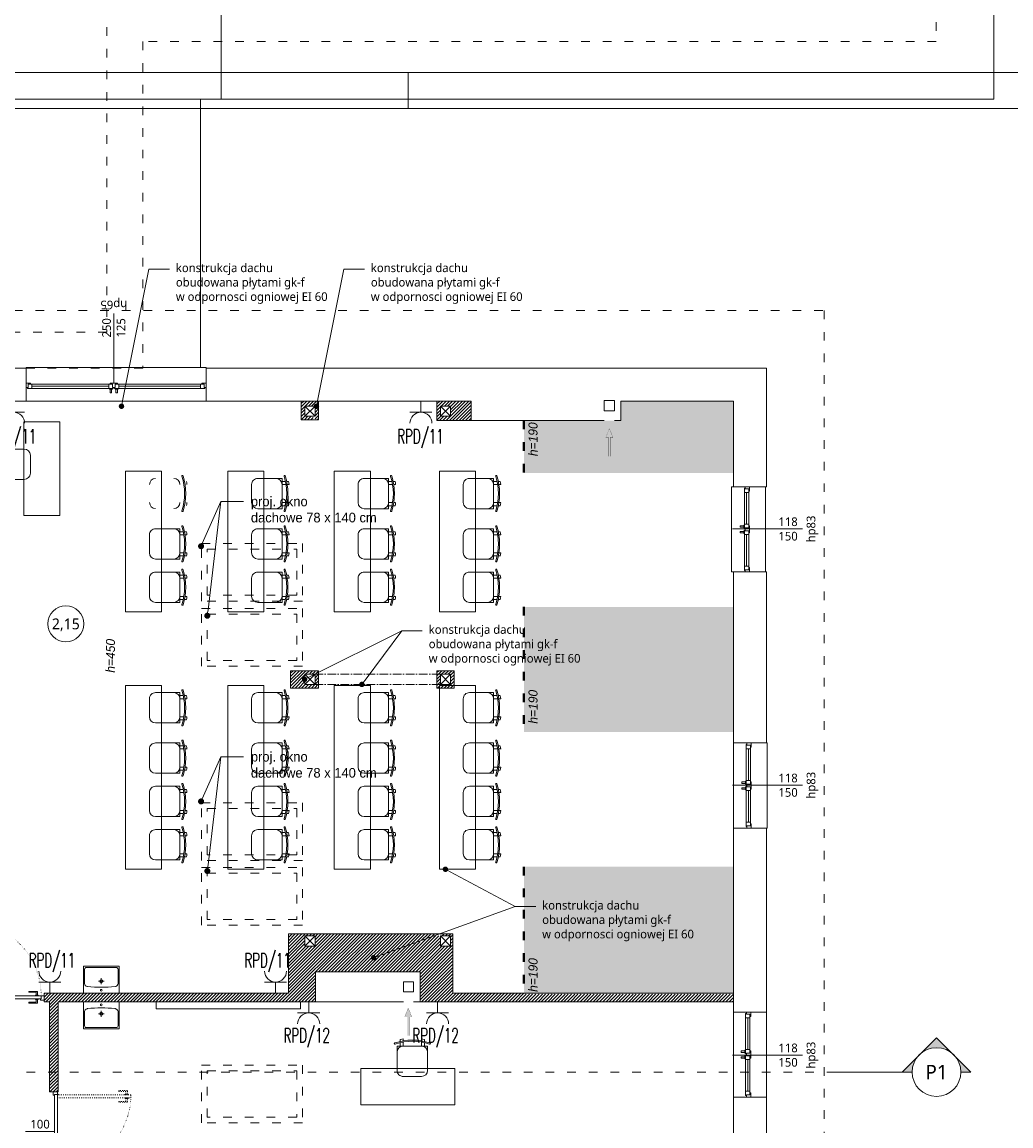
# Model space of a CAD drawing. Header units: millimetres. Extents: x 85284 to 143915, y -66821 to -28273.
# Tile 22 of 28: x 127936 to 129308, y -63737 to -62205. Entities that reach past the tile are written whole.
import ezdxf
from ezdxf import colors
from ezdxf.entities.mleader import LeaderData, LeaderLine
from ezdxf.enums import TextEntityAlignment as Align
from ezdxf.math import Vec2, Vec3

# ---------------------------------------------------------------- set-up
doc = ezdxf.new("R2010")
doc.units = ezdxf.units.MM
for name, pattern in [('ACAD_ISO03W100', [30, 12, -18]), ('ACAD_ISO07W100', [3, 0, -3]), ('ACAD_ISO10W100', [18, 12, -3, 0, -3])]:
    doc.linetypes.add(name, pattern=pattern)
doc.layers.get('0').update_dxf_attribs({"color": 251, "lineweight": 9})
for name, color, linetype, lineweight in [('A-sanitariaty.ART', 251, 'Continuous', 9), ('IE_Gniazda', 3, 'Continuous', 15), ('IE_Numery obw ośw hala', 6, 'Continuous', 13), ('IE_Ramka', 7, 'Continuous', 15), ('IE_Tabelka', 7, 'Continuous', 15), ('instalacje_arch', 251, 'Continuous', 9), ('OPIS', 251, 'Continuous', 9), ('opis..KF', 251, 'Continuous', 9), ('pomocnicza', 251, 'Continuous', 9), ('siatka konstr..KF', 251, 'ACAD_ISO10W100', 9), ('stolarka_arch', 251, 'Continuous', 9), ('TEXT', 251, 'Continuous', 9), ('wentylacja..KF', 251, 'Continuous', 9), ('WidCienI', 251, 'Continuous', 9), ('wypełnienie 2', 251, 'Continuous', 9), ('ściana pro..KF', 251, 'Continuous', 9), ('ściany ist..KF', 251, 'Continuous', 9)]:
    doc.layers.add(name, color=color, linetype=linetype, lineweight=lineweight)
doc.styles.add('ARCH', font='segoeuil.ttf')
doc.styles.add('SIMPLEX', font='simplex', dxfattribs={"width": 0.85})
pattern_1 = [(45, (-308.0725, -28536.048), (-2.24506403, 2.24506403), [])]

# ---------------------------------------------------------------- blocks, each defined once
blk = doc.blocks.new('*U176')
at = {"layer": 'stolarka_arch', "lineweight": 0}
blk.add_lwpolyline([(0, 0), (118, 0), (118, -46.8), (0, -46.8)], close=True, dxfattribs=at)
at = {"layer": 'stolarka_arch'}
for points in [[(0, -22), (6, -22), (6, -23), (3, -23), (3, -28), (0, -28)], [(3, -23), (8, -23), (8, -29), (2, -29), (2, -28), (3, -28)], [(8, -26), (52, -26), (52, -23), (8, -23)], [(8, -26), (52, -26), (52, -29), (8, -29)], [(57, -23), (52, -23), (52, -29), (58, -29), (58, -28), (57, -28)], [(57, -30), (53, -30), (53, -29), (57, -29)], [(54, -22), (64, -22), (64, -23), (61, -23), (61, -28), (57, -28), (57, -23), (54, -23)], [(56, -35), (54, -35), (54, -30), (56, -30)], [(61, -23), (66, -23), (66, -29), (60, -29), (60, -28), (61, -28)], [(65, -30), (61, -30), (61, -29), (65, -29)], [(64, -35), (62, -35), (62, -30), (64, -30)], [(110, -26), (66, -26), (66, -23), (110, -23)], [(110, -26), (66, -26), (66, -29), (110, -29)], [(115, -23), (110, -23), (110, -29), (116, -29), (116, -28), (115, -28)], [(118, -22), (112, -22), (112, -23), (115, -23), (115, -28), (118, -28)]]:
    blk.add_lwpolyline(points, close=True, dxfattribs=at)
blk = doc.blocks.new('*U1074')
at = {"layer": 'stolarka_arch', "lineweight": 0}
blk.add_lwpolyline([(0, 0), (250, 0), (250, -46.8), (0, -46.8)], close=True, dxfattribs=at)
at = {"layer": 'stolarka_arch'}
for points in [[(0, -22), (6, -22), (6, -23), (3, -23), (3, -28), (0, -28)], [(3, -23), (8, -23), (8, -29), (2, -29), (2, -28), (3, -28)], [(8, -26), (121.3, -26), (121.3, -23), (8, -23)], [(8, -26), (121.3, -26), (121.3, -29), (8, -29)], [(126.3, -23), (121.3, -23), (121.3, -29), (127.3, -29), (127.3, -28), (126.3, -28)], [(126.3, -30), (122.3, -30), (122.3, -29), (126.3, -29)], [(123.3, -22), (133.3, -22), (133.3, -23), (130.3, -23), (130.3, -28), (126.3, -28), (126.3, -23), (123.3, -23)], [(125.3, -35), (123.3, -35), (123.3, -30), (125.3, -30)], [(130.3, -23), (135.3, -23), (135.3, -29), (129.3, -29), (129.3, -28), (130.3, -28)], [(134.3, -30), (130.3, -30), (130.3, -29), (134.3, -29)], [(133.3, -35), (131.3, -35), (131.3, -30), (133.3, -30)], [(242, -26), (135.3, -26), (135.3, -23), (242, -23)], [(242, -26), (135.3, -26), (135.3, -29), (242, -29)], [(247, -23), (242, -23), (242, -29), (248, -29), (248, -28), (247, -28)], [(250, -22), (244, -22), (244, -23), (247, -23), (247, -28), (250, -28)]]:
    blk.add_lwpolyline(points, close=True, dxfattribs=at)
blk = doc.blocks.new('*U179')
at = {"layer": 'stolarka_arch', "lineweight": 0}
blk.add_lwpolyline([(0, 0), (118, 0), (118, -46), (0, -46)], close=True, dxfattribs=at)
at = {"layer": 'stolarka_arch'}
for points in [[(0, -22), (6, -22), (6, -23), (3, -23), (3, -28), (0, -28)], [(3, -23), (8, -23), (8, -29), (2, -29), (2, -28), (3, -28)], [(8, -26), (52, -26), (52, -23), (8, -23)], [(8, -26), (52, -26), (52, -29), (8, -29)], [(57, -23), (52, -23), (52, -29), (58, -29), (58, -28), (57, -28)], [(57, -30), (53, -30), (53, -29), (57, -29)], [(54, -22), (64, -22), (64, -23), (61, -23), (61, -28), (57, -28), (57, -23), (54, -23)], [(56, -35), (54, -35), (54, -30), (56, -30)], [(61, -23), (66, -23), (66, -29), (60, -29), (60, -28), (61, -28)], [(65, -30), (61, -30), (61, -29), (65, -29)], [(64, -35), (62, -35), (62, -30), (64, -30)], [(110, -26), (66, -26), (66, -23), (110, -23)], [(110, -26), (66, -26), (66, -29), (110, -29)], [(115, -23), (110, -23), (110, -29), (116, -29), (116, -28), (115, -28)], [(118, -22), (112, -22), (112, -23), (115, -23), (115, -28), (118, -28)]]:
    blk.add_lwpolyline(points, close=True, dxfattribs=at)
blk = doc.blocks.new('*U175')
at = {"layer": 'stolarka_arch', "lineweight": 0}
blk.add_lwpolyline([(0, 0), (118, 0), (118, -46.8), (0, -46.8)], close=True, dxfattribs=at)
at = {"layer": 'stolarka_arch'}
for points in [[(0, -22), (6, -22), (6, -23), (3, -23), (3, -28), (0, -28)], [(3, -23), (8, -23), (8, -29), (2, -29), (2, -28), (3, -28)], [(8, -26), (52, -26), (52, -23), (8, -23)], [(8, -26), (52, -26), (52, -29), (8, -29)], [(57, -23), (52, -23), (52, -29), (58, -29), (58, -28), (57, -28)], [(57, -30), (53, -30), (53, -29), (57, -29)], [(54, -22), (64, -22), (64, -23), (61, -23), (61, -28), (57, -28), (57, -23), (54, -23)], [(56, -35), (54, -35), (54, -30), (56, -30)], [(61, -23), (66, -23), (66, -29), (60, -29), (60, -28), (61, -28)], [(65, -30), (61, -30), (61, -29), (65, -29)], [(64, -35), (62, -35), (62, -30), (64, -30)], [(110, -26), (66, -26), (66, -23), (110, -23)], [(110, -26), (66, -26), (66, -29), (110, -29)], [(115, -23), (110, -23), (110, -29), (116, -29), (116, -28), (115, -28)], [(118, -22), (112, -22), (112, -23), (115, -23), (115, -28), (118, -28)]]:
    blk.add_lwpolyline(points, close=True, dxfattribs=at)
blk = doc.blocks.new('*U171')
at = {"layer": 'opis..KF'}
blk.add_line((20, 0), (-77, 0), dxfattribs=at)
at = {"layer": 'opis..KF', "style": 'ARCH', "flags": 12}
for tag, p in [('150', (0, 10)), ('120', (0, -10))]:
    blk.add_attdef(tag, text='', height=12, dxfattribs=at).set_placement(p, align=Align.MIDDLE_CENTER)
blk.add_attdef('hp', text='', height=12, rotation=90, dxfattribs=at).set_placement((31.7, 0), align=Align.MIDDLE_CENTER)
blk = doc.blocks.new('*U172')
at = {"layer": 'opis..KF'}
blk.add_line((20, 0), (-77, 0), dxfattribs=at)
at = {"layer": 'opis..KF', "style": 'ARCH', "flags": 12}
for tag, p in [('150', (0, 10)), ('120', (0, -10))]:
    blk.add_attdef(tag, text='', height=12, dxfattribs=at).set_placement(p, align=Align.MIDDLE_CENTER)
blk.add_attdef('hp', text='', height=12, rotation=90, dxfattribs=at).set_placement((31.7, 0), align=Align.MIDDLE_CENTER)
blk = doc.blocks.new('*U73')
at = {"layer": 'instalacje_arch', "lineweight": 20, "true_color": 0xf4ee51}
h = blk.add_hatch(color=41, dxfattribs=at)
h.dxf.hatch_style = 1
h.paths.add_polyline_path([(0, 33.8), (0, 47.7), (-23.9, 23.9, -0.198912)])
h.paths.add_polyline_path([(-47.7, 0), (-23.9, -23.9, -0.198912), (-33.8, 0, -0.198912), (-23.9, 23.9)])
h.paths.add_polyline_path([(-23.9, -23.9), (0, -47.7), (0, -33.8, -0.198912)])
at = {"layer": 'instalacje_arch', "color": 41, "linetype": 'ACAD_ISO03W100', "lineweight": 9, "true_color": 0xf4ee51}
blk.add_line((0, -2912.1), (0, -145), dxfattribs=at)
at = {"layer": 'instalacje_arch', "color": 41, "lineweight": 20, "true_color": 0xf4ee51}
for points in [[(0, -33.8), (0, -47.7), (-47.7, 0), (0, 47.7), (0, 33.8)], [(0, -45), (0, -145)]]:
    blk.add_lwpolyline(points, dxfattribs=at)
blk.add_circle((0, 0), 33.8, dxfattribs=at)
at = {"layer": 'instalacje_arch', "color": 41, "true_color": 0xf4ee51, "style": 'ARCH'}
for tag, p in [('P1', (0, 0)), ('P2', (0, -3057.1))]:
    blk.add_attdef(tag, text='', height=20, rotation=90, dxfattribs=at).set_placement(p, align=Align.MIDDLE_CENTER)
blk = doc.blocks.new('krzesło')
for p, q in [((2.6, 33.5), (0, 33.5)), ((9.1, 33.5), (4.3, 33.5)), ((5.7, 41.6), (5.7, 41.6)), ((9.1, 37.7), (42.8, 37.7)), ((9.1, -4.4), (9.1, 37.7)), ((1.8, 29.3), (-0.8, 29.3)), ((9.1, 29.3), (3.5, 29.3)), ((51.2, 29.3), (51.2, 4)), ((1.8, 4), (-0.8, 4)), ((9.1, 4), (3.5, 4)), ((2.6, -0.2), (0, -0.2)), ((9.1, -0.2), (4.3, -0.2)), ((5.7, -8.3), (5.7, -8.3)), ((42.8, -4.4), (9.1, -4.4))]:
    blk.add_line(p, q)
for centre, radius, start, end in [((79.1, 16.7), 80.9, 167.9968, 171.0267), ((79.1, 16.7), 78.3, 161.8381, 198.1619), ((79.1, 16.7), 76.7, 161.8381, 198.1619), ((5.5, 40.8), 0.841, 71.2164, 161.8381), ((5.5, 40.8), 0.841, 341.8381, 71.2164), ((17.5, 29.3), 8.41, 90, 180), ((42.8, 29.3), 8.41, 0, 90), ((79.1, 16.7), 80.9, 188.9733, 192.0032), ((17.5, 4), 8.41, 180, 270), ((42.8, 4), 8.41, 270, 0), ((5.5, -7.5), 0.841, 198.1619, 288.7836), ((5.5, -7.5), 0.841, 288.7836, 18.1619)]:
    blk.add_arc(centre, radius, start, end)
blk = doc.blocks.new('*U666')
at = {"layer": 'A-sanitariaty.ART'}
for p, q in [((4.1, 16.6), (-4.1, 16.6)), ((0, 12.4), (0, 20.8))]:
    blk.add_line(p, q, dxfattribs=at)
blk.add_lwpolyline([(24.1, 0), (-24.1, 0, -0.414214), (-24.9, 0.8), (-24.9, 36.5, -0.414214), (-24.1, 37.4), (24.1, 37.4, -0.414214), (24.9, 36.5), (24.9, 0.8, -0.414214)], format="xyb", close=True, dxfattribs=at)
blk.add_lwpolyline([(-19.1, 9.4), (-19.6, 9.5, -0.376652), (-23.2, 13.6), (-23.2, 33.2, -0.414214), (-20.8, 35.7), (20.8, 35.7, -0.414214), (23.2, 33.2), (23.2, 13.6, -0.376652), (19.6, 9.5), (19.1, 9.4)], format="xyb", dxfattribs=at)
for centre, radius in [((0, 16.6), 2.08), ((0, 4.1), 1.25)]:
    blk.add_circle(centre, radius, dxfattribs=at)
blk.add_arc((0, 171.8), 163.5, 263.283, 276.717, dxfattribs=at)
blk = doc.blocks.new('*U197')
at = {"layer": 'stolarka_arch', "linetype": 'ACAD_ISO03W100', "lineweight": 0, "ltscale": 0.1}
for points in [[(3.5, 97), (-1.5, 97), (-1.5, 85), (-0.5, 85), (-0.5, 95), (3.5, 95)], [(3.5, 98), (3.5, 94), (4.5, 94), (4.5, 98)], [(4.5, 102), (4.5, 0), (8.5, 0), (8.5, 102)], [(9.5, 98), (9.5, 94), (8.5, 94), (8.5, 98)], [(9.5, 97), (14.5, 97), (14.5, 85), (13.5, 85), (13.5, 95), (9.5, 95)]]:
    blk.add_lwpolyline(points, close=True, dxfattribs=at)
at = {"layer": 'stolarka_arch'}
for points in [[(5, -4), (5, -6), (0, -6), (0, 0), (4, 0), (4, -4), (5, -4)], [(106, 0), (4, 0), (4, -4), (106, -4)], [(101, 1), (101, 6), (89, 6), (89, 5), (99, 5), (99, 1)], [(102, 1), (98, 1), (98, 0), (102, 0)], [(105, -4), (105, -6), (110, -6), (110, 0), (106, 0), (106, -4), (105, -4)], [(101, -5), (101, -10), (89, -10), (89, -9), (99, -9), (99, -5)], [(102, -5), (98, -5), (98, -4), (102, -4)]]:
    blk.add_lwpolyline(points, close=True, dxfattribs=at)
blk.add_circle((4, 0.5), 0.5, dxfattribs=at)
at = {"layer": 'stolarka_arch', "linetype": 'ACAD_ISO07W100', "lineweight": 0, "ltscale": 0.5}
blk.add_arc((4, 0), 102, 0, 89.6506, dxfattribs=at)
blk = doc.blocks.new('opis drzwi')
at = {"layer": 'opis..KF'}
blk.add_line((-20, 0), (20, 0), dxfattribs=at)
at = {"layer": 'opis..KF', "style": 'ARCH', "flags": 12}
for tag, p in [('90', (0, 10)), ('200', (0, -10))]:
    blk.add_attdef(tag, text='', height=12, dxfattribs=at).set_placement(p, align=Align.MIDDLE_CENTER)
blk = doc.blocks.new('*U1072')
at = {"layer": 'wentylacja..KF', "lineweight": 5}
h = blk.add_hatch(color=256, dxfattribs=at)
h.dxf.hatch_style = 1
h.paths.add_polyline_path([(12.5, 5), (12.5, 1.2), (38.5, 1.2), (38.5, -1.3), (12.5, -1.3), (12.5, -5), (0, 0)])
at = {"layer": 'wentylacja..KF', "color": 240, "const_width": 0.239}
blk.add_lwpolyline([(12.5, 5), (12.5, 1.2), (38.5, 1.2), (38.5, -1.3), (12.5, -1.3), (12.5, -5), (0, 0)], close=True, dxfattribs=at)
blk = doc.blocks.new('nr pom')
at = {"layer": 'opis..KF', "lineweight": 20}
blk.add_circle((0, 0), 25, dxfattribs=at)
at = {"layer": 'opis..KF', "style": 'ARCH'}
blk.add_attdef('00', text='', height=15, dxfattribs=at).set_placement((0, 0), align=Align.MIDDLE_CENTER)
blk = doc.blocks.new('_Dot')
at = {"color": 0, "linetype": 'ByBlock', "lineweight": -2}
blk.add_line((-0.5, 0), (-1, 0), dxfattribs=at)
at = {"color": 0, "linetype": 'ByBlock', "const_width": 0.5}
blk.add_lwpolyline([(-0.25, 0, 1), (0.25, 0, 1)], format="xyb", close=True, dxfattribs=at)
blk = doc.blocks.new('*U1138')
at = {"layer": 'IE_Ramka'}
blk.add_line((-185, 439), (-185, 444), dxfattribs=at)
for points in [[(-797, 0), (0, 0), (0, 444), (-797, 444)], [(-772, 5), (-5, 5), (-5, 439), (-772, 439)]]:
    blk.add_lwpolyline(points, close=True, dxfattribs=at)
blk = doc.blocks.new('G_poj_1faz_IP20')
at = {"layer": 'IE_Gniazda', "color": 0}
for p, q in [((-15.3, 15.3), (15.3, 15.3)), ((0, 15.3), (0, 0))]:
    blk.add_line(p, q, dxfattribs=at)
blk.add_arc((0, 30.7), 15.3, 180, 0, dxfattribs=at)

msp = doc.modelspace()

# ---------------------------------------------------------------- hatches: boundary and pattern name
at = {"layer": 'pomocnicza', "linetype": 'ByBlock', "lineweight": 0, "true_color": 0xe8e8e8}
h = msp.add_hatch(color=254, dxfattribs=at)
h.dxf.hatch_style = 1
h.paths.add_polyline_path([(128632.4, -62830.5), (128922.9, -62830.5), (128922.9, -62731), (128766.9, -62731), (128766.9, -62758), (128632.4, -62758)])
h.paths.add_polyline_path([(128632.4, -63190), (128922.9, -63190), (128922.9, -63016.5), (128632.4, -63016.5)])
h = msp.add_hatch(color=254, dxfattribs=at)
h.dxf.hatch_style = 1
h.paths.add_polyline_path([(128632.4, -63377), (128922.9, -63377), (128922.9, -63552.5), (128632.4, -63552.5)])
at = {"layer": 'wypełnienie 2', "linetype": 'ByBlock', "transparency": 33554595}
h = msp.add_hatch(dxfattribs=at)
h.set_pattern_fill('ANSI31', color=256)
h.set_pattern_definition(pattern_1)
h.paths.add_polyline_path([(128559.4, -62731), (128530.7, -62731), (128530.7, -62758), (128559.4, -62758)])
h.paths.add_polyline_path([(128530.7, -62752), (128516.7, -62752), (128516.7, -62758), (128530.7, -62758)])
h.paths.add_polyline_path([(128516.7, -62752), (128511.7, -62752), (128511.7, -62758), (128516.7, -62758)])
h.paths.add_polyline_path([(128516.7, -62738), (128511.7, -62738), (128511.7, -62752), (128516.7, -62752)])
h.paths.add_polyline_path([(128516.7, -62731), (128511.7, -62731), (128511.7, -62738), (128516.7, -62738)])
h.paths.add_polyline_path([(128530.7, -62731), (128516.7, -62731), (128516.7, -62738), (128530.7, -62738)])
h.paths.add_polyline_path([(128328.7, -62731), (128323.7, -62731), (128323.7, -62738), (128328.7, -62738)])
h.paths.add_polyline_path([(128328.7, -62738), (128323.7, -62738), (128323.7, -62752), (128328.7, -62752)])
h.paths.add_polyline_path([(128328.7, -62752), (128323.7, -62752), (128323.7, -62757), (128328.7, -62757)])
h.paths.add_polyline_path([(128339.2, -62752), (128328.7, -62752), (128328.7, -62757), (128341.8, -62757)])
h.paths.add_polyline_path([(128347.7, -62752), (128342.7, -62752), (128342.7, -62757), (128347.7, -62757)])
h.paths.add_polyline_path([(128347.7, -62738), (128342.7, -62738), (128342.7, -62752), (128347.7, -62752)])
h.paths.add_polyline_path([(128347.7, -62731), (128342.7, -62731), (128342.7, -62738), (128347.7, -62738)])
h.paths.add_polyline_path([(128342.7, -62731), (128328.7, -62731), (128328.7, -62738), (128342.7, -62738)])
h = msp.add_hatch(dxfattribs=at)
h.set_pattern_fill('ANSI31', color=256)
h.set_pattern_definition(pattern_1)
h.paths.add_polyline_path([(128328.7, -63105), (128308.7, -63105), (128308.7, -63110), (128328.7, -63110)])
h.paths.add_polyline_path([(128328.7, -63110), (128308.7, -63110), (128308.7, -63124), (128328.7, -63124)])
h.paths.add_polyline_path([(128328.7, -63124), (128308.7, -63124), (128308.7, -63129), (128328.7, -63129)])
h.paths.add_polyline_path([(128342.7, -63124), (128328.7, -63124), (128328.7, -63129), (128342.7, -63129)])
h.paths.add_polyline_path([(128347.7, -63124), (128342.7, -63124), (128342.7, -63129), (128347.7, -63129)])
h.paths.add_polyline_path([(128347.7, -63110), (128342.7, -63110), (128342.7, -63124), (128347.7, -63124)])
h.paths.add_polyline_path([(128347.7, -63105), (128346.2, -63105), (128342.7, -63106.7), (128342.7, -63110), (128347.7, -63110)])
h.paths.add_polyline_path([(128342.7, -63105), (128328.7, -63105), (128328.7, -63110), (128334.4, -63110, -0.800544), (128336.8, -63109.5, -0.110776), (128336.9, -63110), (128342.7, -63110)])
h.paths.add_polyline_path([(128535.7, -63105), (128530.7, -63105), (128530.7, -63125.5), (128535.7, -63125.5)])
h.paths.add_polyline_path([(128535.7, -63125.5), (128530.7, -63125.5), (128530.7, -63129), (128535.7, -63129)])
h.paths.add_polyline_path([(128530.7, -63125.5), (128516.7, -63125.5), (128516.7, -63129), (128530.7, -63129)])
h.paths.add_polyline_path([(128530.7, -63124), (128516.7, -63124), (128516.7, -63125.5), (128530.7, -63125.5)])
h.paths.add_polyline_path([(128516.7, -63125.5), (128515.1, -63125.5), (128515.1, -63129), (128516.7, -63129)], flags=17)
h.paths.add_polyline_path([(128515.1, -63125.5), (128516.7, -63125.5), (128516.7, -63124), (128511.7, -63124), (128511.7, -63129), (128515.1, -63129)])
h.paths.add_polyline_path([(128516.7, -63110), (128511.7, -63110), (128511.7, -63124), (128516.7, -63124)])
h.paths.add_polyline_path([(128516.7, -63105), (128511.7, -63105), (128511.7, -63110), (128516.7, -63110)])
h.paths.add_polyline_path([(128530.7, -63105), (128516.7, -63105), (128516.7, -63110), (128530.7, -63110)])
h = msp.add_hatch(dxfattribs=at)
h.set_pattern_fill('ANSI31', color=256)
h.set_pattern_definition(pattern_1)
h.paths.add_polyline_path([(128922.9, -63554), (128538.5, -63554), (128530.7, -63559.2), (128530.7, -63564.5), (128922.9, -63564.5)])
h.paths.add_polyline_path([(128538.5, -63554), (128632.4, -63554), (128632.4, -63552.5), (128533.7, -63552.5), (128533.7, -63470), (128530.7, -63470), (128530.7, -63559.2)])
h.paths.add_polyline_path([(128530.7, -63487), (128516.7, -63487), (128516.7, -63564.5), (128522.8, -63564.5), (128530.7, -63559.2)])
h.paths.add_polyline_path([(128530.7, -63559.2), (128522.8, -63564.5), (128530.7, -63564.5)], flags=17)
h.paths.add_polyline_path([(128516.7, -63487), (128342.7, -63487), (128342.7, -63564.5), (128343.4, -63564.5), (128343.4, -63523), (128488.4, -63523), (128488.4, -63564.5), (128516.7, -63564.5)])
h.paths.add_polyline_path([(128516.7, -63473), (128342.7, -63473), (128342.7, -63487), (128516.7, -63487)])
h.paths.add_polyline_path([(128488.2, -63480.1, -1), (128490.5, -63479.3, -1)], flags=16)
h.paths.add_polyline_path([(128516.2, -63470), (128342.7, -63470), (128342.7, -63473), (128507.9, -63473)])
h.paths.add_polyline_path([(128530.7, -63470), (128516.7, -63470), (128516.7, -63473), (128530.7, -63473)])
h.paths.add_polyline_path([(128328.7, -63470), (128305.7, -63470), (128305.7, -63473), (128328.7, -63473)])
h.paths.add_polyline_path([(128342.7, -63470), (128328.7, -63470), (128328.7, -63473), (128342.7, -63473)])
h.paths.add_polyline_path([(128328.7, -63473), (128305.7, -63473), (128305.7, -63487), (128328.7, -63487)])
h.paths.add_polyline_path([(128328.7, -63487), (128305.7, -63487), (128305.7, -63552.5), (128065.7, -63552.5), (128065.7, -63564.5), (128070.4, -63564.5), (128328.7, -63564.5)])
h.paths.add_polyline_path([(128342.7, -63487), (128328.7, -63487), (128328.7, -63564.5), (128342.7, -63564.5)])
h.paths.add_polyline_path([(128065.7, -63552.5), (128022.2, -63552.5), (127966.9, -63552.5), (127966.9, -63564.5), (127974.4, -63564.5), (127974.4, -63661.9), (127986.4, -63661.9), (127986.4, -63564.5), (128065.7, -63564.5)])
h.paths.add_polyline_path([(127986.4, -63661.9), (127974.4, -63661.9), (127974.4, -63689.2), (127986.4, -63689.2)])

# ---------------------------------------------------------------- linework, layer by layer
at = {"linetype": 'ACAD_ISO03W100'}
for points in [[(127220.9, -62685), (127220.9, -59805), (129203.9, -59805), (129203.9, -62232), (128103.9, -62232), (128103.9, -62685), (127220.9, -62685.8)], [(127084.9, -62605), (129048.9, -62605), (129048.9, -64229), (129260.9, -64229.5), (129256.4, -64984.6), (129162, -64984.6), (129162, -65442.4), (129260.9, -65442.4), (129260.9, -65959.9), (129019.5, -66206), (127438.5, -66206)]]:
    msp.add_lwpolyline(points, dxfattribs=at)
for points in [[(127270.9, -62635.7), (127270.9, -59855), (129153.9, -59855), (129153.9, -62182), (128053.9, -62182), (128053.9, -62635)], [(128185.3, -63008.3), (128185.3, -62928.3), (128325.3, -62928.3), (128325.3, -63008.3)], [(128193.3, -63000.3), (128193.3, -62936.3), (128317.3, -62936.3), (128317.3, -63000.3)], [(128185.3, -63098.7), (128185.3, -63018.7), (128325.3, -63018.7), (128325.3, -63098.7)], [(128193.3, -63090.7), (128193.3, -63026.7), (128317.3, -63026.7), (128317.3, -63090.7)], [(128185.3, -63368.3), (128185.3, -63288.3), (128325.3, -63288.3), (128325.3, -63368.3)], [(128193.3, -63360.3), (128193.3, -63296.3), (128317.3, -63296.3), (128317.3, -63360.3)], [(128185.3, -63458.1), (128185.3, -63378.1), (128325.3, -63378.1), (128325.3, -63458.1)], [(128193.3, -63450.1), (128193.3, -63386.1), (128317.3, -63386.1), (128317.3, -63450.1)], [(128185.3, -63732.3), (128185.3, -63652.3), (128325.3, -63652.3), (128325.3, -63732.3)], [(128193.3, -63724.3), (128193.3, -63660.3), (128317.3, -63660.3), (128317.3, -63724.3)]]:
    msp.add_lwpolyline(points, close=True, dxfattribs=at)
for points in [[(128743.9, -62730.2), (128757.9, -62730.2), (128757.9, -62744.2), (128743.9, -62744.2)], [(128080, -62828.3), (128130, -62828.3), (128130, -63023.3), (128080, -63023.3)], [(128221.6, -62828.3), (128271.6, -62828.3), (128271.6, -63023.3), (128221.6, -63023.3)], [(128369.4, -62828.3), (128419.4, -62828.3), (128419.4, -63023.3), (128369.4, -63023.3)], [(128515.1, -62828.3), (128565.1, -62828.3), (128565.1, -63023.3), (128515.1, -63023.3)], [(128080, -63125.5), (128130, -63125.5), (128130, -63380.5), (128080, -63380.5)], [(128221.6, -63125.5), (128271.6, -63125.5), (128271.6, -63380.5), (128221.6, -63380.5)], [(128369.4, -63125.5), (128419.4, -63125.5), (128419.4, -63380.5), (128369.4, -63380.5)], [(128515.1, -63125.5), (128565.1, -63125.5), (128565.1, -63380.5), (128515.1, -63380.5)], [(128465.4, -63536.7), (128479.4, -63536.7), (128479.4, -63550.7), (128465.4, -63550.7)], [(128122.5, -63564.5), (128122.5, -63574.1), (128322.5, -63574.1), (128322.5, -63564.5)]]:
    msp.add_lwpolyline(points, close=True)
for points in [[(127988.8, -62889.7), (127938.8, -62889.7), (127938.8, -62759.7), (127988.8, -62759.7), (127988.8, -62889.7)], [(128406.4, -63707.2), (128406.4, -63657.2), (128536.4, -63657.2), (128536.4, -63707.2), (128406.4, -63707.2)]]:
    msp.add_lwpolyline(points)
for centre, radius, start, end in [((128121.6, -62846.5), 8.41, 90, 180), ((128146.8, -62846.5), 8.41, 0, 90), ((128158.9, -62835), 0.841, 108.7836, 198.1619), ((128085.2, -62859.1), 76.7, 341.8381, 18.1619), ((128158.9, -62835), 0.841, 18.1619, 108.7836), ((128085.2, -62859.1), 78.3, 341.8381, 18.1619), ((128085.2, -62859.1), 80.9, 8.9733, 12.0032), ((128121.6, -62871.7), 8.41, 180, 270), ((128146.8, -62871.7), 8.41, 270, 0), ((128085.2, -62859.1), 80.9, 347.9968, 351.0267), ((128158.9, -62883.3), 0.841, 161.8381, 251.2164), ((128158.9, -62883.3), 0.841, 251.2164, 341.8381)]:
    msp.add_arc(centre, radius, start, end)
at = {"layer": 'pomocnicza', "color": 114, "linetype": 'ACAD_ISO03W100', "lineweight": 40, "true_color": 0x139b48}
for p, q in [((128632.4, -62758), (128632.4, -62830.5)), ((128632.4, -63016.5), (128632.4, -63190)), ((128632.4, -63377), (128632.4, -63554))]:
    msp.add_line(p, q, dxfattribs=at)
at = {"layer": 'siatka konstr..KF', "color": 18, "lineweight": 9, "true_color": 0x000000}
for p, q in [((128516.7, -63110), (128342.7, -63110)), ((128516.7, -63124), (128342.7, -63124))]:
    msp.add_line(p, q, dxfattribs=at)
at = {"layer": 'WidCienI', "color": 9, "true_color": 0xc8c8c8}
for points in [[(127140.9, -62685), (127140.9, -59725), (129283.9, -59725), (129283.9, -62312), (128183.9, -62312), (128183.9, -62684.2)], [(128212.4, -59725), (128212.4, -62312)], [(128212.4, -62312), (127814.7, -62312)]]:
    msp.add_lwpolyline(points, dxfattribs=at)
at = {"layer": 'ściana pro..KF', "linetype": 'ByBlock'}
for p, q in [((128305.7, -63470), (128305.7, -63552.5)), ((128305.7, -63470), (128533.7, -63470)), ((128533.7, -63470), (128533.7, -63552.5)), ((128305.7, -63552.5), (127966.9, -63552.5)), ((127966.9, -63552.5), (127966.9, -63564.5)), ((127974.4, -63564.5), (127966.9, -63564.5)), ((127974.4, -63689.2), (127974.4, -63564.5)), ((128343.4, -63564.5), (127986.4, -63564.5)), ((127986.4, -63689.2), (127986.4, -63564.5)), ((128488.4, -63564.5), (128922.9, -63564.5)), ((128533.7, -63552.5), (128922.9, -63552.5)), ((127974.4, -63689.2), (127986.4, -63689.2))]:
    msp.add_line(p, q, dxfattribs=at)
for points in [[(128323.7, -62757), (128347.7, -62757), (128347.7, -62731), (128323.7, -62731)], [(128308.7, -63129), (128347.7, -63129), (128347.7, -63105), (128308.7, -63105)], [(128511.7, -63129), (128535.7, -63129), (128535.7, -63105), (128511.7, -63105)]]:
    msp.add_lwpolyline(points, close=True, dxfattribs=at)
msp.add_lwpolyline([(128511.7, -62731), (128511.7, -62758), (128559.4, -62758)], dxfattribs=at)
at = {"layer": 'ściany ist..KF', "linetype": 'ByBlock'}
for p, q in [((128328.7, -62738), (128342.7, -62752)), ((128328.7, -62752), (128342.7, -62738)), ((128516.7, -62738), (128530.7, -62752)), ((128516.7, -62752), (128530.7, -62738)), ((128328.7, -63110), (128342.7, -63124)), ((128328.7, -63124), (128342.7, -63110)), ((128516.7, -63110), (128530.7, -63124)), ((128516.7, -63124), (128530.7, -63110)), ((128328.7, -63473), (128342.7, -63487)), ((128328.7, -63487), (128342.7, -63473)), ((128516.7, -63473), (128530.7, -63487)), ((128516.7, -63487), (128530.7, -63473)), ((128343.4, -63564.5), (128343.4, -63523)), ((128343.4, -63523), (128488.4, -63523)), ((128488.4, -63523), (128488.4, -63564.5)), ((128465.4, -63564.5), (128343.4, -63564.5)), ((128488.4, -63564.5), (128479.4, -63564.5))]:
    msp.add_line(p, q, dxfattribs=at)
for points in [[(127164.9, -63213.6), (127164.9, -62685), (127941.9, -62685), (127941.9, -62731), (127210.9, -62731), (127210.9, -63213.6), (127164.9, -63213.6)], [(128191.9, -62731), (128191.9, -62685), (128968.9, -62685), (128968.9, -62849.8), (128922.9, -62849.8), (128922.9, -62731), (128766.9, -62731), (128766.9, -62758), (128757.9, -62758)], [(128743.9, -62758), (128559.4, -62758), (128559.4, -62731), (128191.9, -62731)], [(128328.7, -62738), (128342.7, -62738), (128342.7, -62752), (128328.7, -62752), (128328.7, -62738)], [(128516.7, -62738), (128530.7, -62738), (128530.7, -62752), (128516.7, -62752), (128516.7, -62738)], [(128328.7, -63110), (128342.7, -63110), (128342.7, -63124), (128328.7, -63124), (128328.7, -63110)], [(128516.7, -63110), (128530.7, -63110), (128530.7, -63124), (128516.7, -63124), (128516.7, -63110)], [(128328.7, -63473), (128342.7, -63473), (128342.7, -63487), (128328.7, -63487), (128328.7, -63473)], [(128516.7, -63473), (128530.7, -63473), (128530.7, -63487), (128516.7, -63487), (128516.7, -63473)]]:
    msp.add_lwpolyline(points, dxfattribs=at)
for points in [[(128922.9, -63205.3), (128968.9, -63205.3), (128968.9, -62967.8), (128922.9, -62967.8)], [(128342.7, -63124), (128328.7, -63124), (128328.7, -63110), (128342.7, -63110)], [(128530.7, -63110), (128516.7, -63110), (128516.7, -63124), (128530.7, -63124)], [(128922.9, -63578.6), (128968.9, -63578.6), (128968.9, -63323.3), (128922.9, -63323.3)], [(128328.7, -63487), (128342.7, -63487), (128342.7, -63473), (128328.7, -63473)], [(128530.7, -63487), (128516.7, -63487), (128516.7, -63473), (128530.7, -63473)], [(128922.9, -63933.7), (128968.9, -63933.7), (128968.9, -63696.6), (128922.9, -63696.6)]]:
    msp.add_lwpolyline(points, close=True, dxfattribs=at)

# ---------------------------------------------------------------- block references
ref = msp.add_blockref('*U171', (128063.6, -62629.2), dxfattribs=dict(rotation=90))
ref.add_attrib('150', '250', dxfattribs={"layer": 'opis..KF', "height": 12, "rotation": 90, "style": 'ARCH'}).set_placement((128053.6, -62629.2), align=Align.MIDDLE_CENTER)
ref.add_attrib('120', '125', dxfattribs={"layer": 'opis..KF', "height": 12, "rotation": 90, "style": 'ARCH'}).set_placement((128073.6, -62629.2), align=Align.MIDDLE_CENTER)
ref.add_attrib('hp', 'hp65', dxfattribs={"layer": 'opis..KF', "height": 12, "rotation": 180, "style": 'ARCH'}).set_placement((128063.6, -62597.5), align=Align.MIDDLE_CENTER)
msp.add_blockref('krzesło', (127896.7, -62835.1))
for p, rotation in [((128306, -62842.5), 179.9999999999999), ((128453.7, -62842.5), 179.9999999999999), ((128599.5, -62842.5), 179.9999999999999), ((128164.3, -62912.3), 179.9999999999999), ((128306, -62912.3), 179.9999999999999), ((128453.7, -62912.3), 179.9999999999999), ((128599.5, -62912.3), 179.9999999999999), ((128164.3, -62972.5), 179.9999999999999), ((128306, -62972.5), 179.9999999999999), ((128453.7, -62972.5), 179.9999999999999), ((128599.5, -62972.5), 179.9999999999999), ((128164.3, -63139.8), 179.9999999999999), ((128306, -63139.8), 179.9999999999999), ((128453.7, -63139.8), 179.9999999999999), ((128599.5, -63139.8), 179.9999999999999), ((128164.3, -63209.6), 179.9999999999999), ((128306, -63209.6), 179.9999999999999), ((128453.7, -63209.6), 179.9999999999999), ((128599.5, -63209.6), 179.9999999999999), ((128164.3, -63269.8), 179.9999999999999), ((128306, -63269.8), 179.9999999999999), ((128453.7, -63269.8), 179.9999999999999), ((128599.5, -63269.8), 179.9999999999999), ((128164.3, -63329.9), 179.9999999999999), ((128306, -63329.9), 179.9999999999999), ((128453.7, -63329.9), 179.9999999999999), ((128599.5, -63329.9), 179.9999999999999), ((128461, -63616.8), 269.9999999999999)]:
    msp.add_blockref('krzesło', p, dxfattribs=dict(rotation=rotation))
ref = msp.add_blockref('*U171', (128998.7, -62908.3))
ref.add_attrib('150', '118', dxfattribs={"layer": 'opis..KF', "height": 12, "style": 'ARCH'}).set_placement((128998.7, -62898.3), align=Align.MIDDLE_CENTER)
ref.add_attrib('120', '150', dxfattribs={"layer": 'opis..KF', "height": 12, "style": 'ARCH'}).set_placement((128998.7, -62918.3), align=Align.MIDDLE_CENTER)
ref.add_attrib('hp', 'hp83', dxfattribs={"layer": 'opis..KF', "height": 12, "rotation": 90, "style": 'ARCH'}).set_placement((129030.5, -62908.3), align=Align.MIDDLE_CENTER)
ref = msp.add_blockref('*U171', (128998.7, -63263.9))
ref.add_attrib('150', '118', dxfattribs={"layer": 'opis..KF', "height": 12, "style": 'ARCH'}).set_placement((128998.7, -63253.9), align=Align.MIDDLE_CENTER)
ref.add_attrib('120', '150', dxfattribs={"layer": 'opis..KF', "height": 12, "style": 'ARCH'}).set_placement((128998.7, -63273.9), align=Align.MIDDLE_CENTER)
ref.add_attrib('hp', 'hp83', dxfattribs={"layer": 'opis..KF', "height": 12, "rotation": 90, "style": 'ARCH'}).set_placement((129030.5, -63263.9), align=Align.MIDDLE_CENTER)
ref = msp.add_blockref('*U172', (128998.7, -63638.4))
ref.add_attrib('150', '118', dxfattribs={"layer": 'opis..KF', "height": 12, "style": 'ARCH'}).set_placement((128998.7, -63628.4), align=Align.MIDDLE_CENTER)
ref.add_attrib('120', '150', dxfattribs={"layer": 'opis..KF', "height": 12, "style": 'ARCH'}).set_placement((128998.7, -63648.4), align=Align.MIDDLE_CENTER)
ref.add_attrib('hp', 'hp83', dxfattribs={"layer": 'opis..KF', "height": 12, "rotation": 90, "style": 'ARCH'}).set_placement((129030.5, -63638.4), align=Align.MIDDLE_CENTER)
at = {"layer": 'A-sanitariaty.ART'}
msp.add_blockref('*U666', (128046.3, -63552.5), dxfattribs=at)
at = {"layer": 'A-sanitariaty.ART', "xscale": -1, "rotation": 180}
msp.add_blockref('*U666', (128046.3, -63564.5), dxfattribs=at)
at = {"layer": 'IE_Gniazda', "xscale": -1, "rotation": 180}
for p in [(127924.6, -62731), (128489.6, -62731), (128333.9, -63564.5), (128512.6, -63564.5)]:
    msp.add_blockref('G_poj_1faz_IP20', p, dxfattribs=at)
at = {"layer": 'IE_Gniazda'}
for p in [(127974.9, -63552.5), (128287.9, -63552.5)]:
    msp.add_blockref('G_poj_1faz_IP20', p, dxfattribs=at)
at = {"layer": 'IE_Tabelka', "xscale": 10, "yscale": 10, "zscale": 10}
msp.add_blockref('*U1138', (130322, -66714.8), dxfattribs=at)
at = {"layer": 'OPIS'}
ref = msp.add_blockref('*U73', (129204.6, -63661.9), dxfattribs=dict(at, rotation=270))
ref.add_attrib('P1', 'P1', dxfattribs={"layer": 'instalacje_arch', "color": 41, "true_color": 0xf4ee51, "height": 20, "style": 'ARCH'}).set_placement((129204.6, -63661.9), align=Align.MIDDLE_CENTER)
at = {"layer": 'opis..KF', "color": 30}
msp.add_blockref('nr pom', (127997.1, -63040), dxfattribs=at).add_auto_attribs({'00': '2,15'})
at = {"layer": 'stolarka_arch', "xscale": -1}
msp.add_blockref('*U1074', (128191.9, -62684.2), dxfattribs=at)
at = {"layer": 'stolarka_arch', "xscale": -1, "rotation": 270}
for name, p in [('*U176', (128967.2, -62967.8)), ('*U175', (128969.7, -63323.3)), ('*U179', (128968.9, -63696.6))]:
    msp.add_blockref(name, p, dxfattribs=at)
at = {"layer": 'stolarka_arch'}
msp.add_blockref('*U197', (127856.9, -63556.1), dxfattribs=at)
at = {"layer": 'stolarka_arch', "rotation": 270}
msp.add_blockref('*U197', (127985.4, -63689.2), dxfattribs=at)
at = {"layer": 'TEXT'}
ref = msp.add_blockref('opis drzwi', (127961.4, -63744.2), dxfattribs=at)
ref.add_attrib('90', '100', dxfattribs={"layer": 'opis..KF', "height": 12, "style": 'ARCH'}).set_placement((127961.4, -63734.2), align=Align.MIDDLE_CENTER)
ref.add_attrib('200', '200', dxfattribs={"layer": 'opis..KF', "height": 12, "style": 'ARCH'}).set_placement((127961.4, -63754.2), align=Align.MIDDLE_CENTER)
at = {"layer": 'wentylacja..KF', "rotation": 270}
for p in [(128750.9, -62769), (128472, -63572.9)]:
    msp.add_blockref('*U1072', p, dxfattribs=at)

# ---------------------------------------------------------------- texts
at = {"layer": 'IE_Numery obw ośw hala', "style": 'SIMPLEX', "width": 0.6}
for s, p in [('RPD/11', (127891.7, -62789.7)), ('RPD/11', (128456.7, -62789.7)), ('RPD/11', (127945.6, -63516.8)), ('RPD/11', (128244.7, -63516.8)), ('RPD/12', (128299, -63621.1)), ('RPD/12', (128477.6, -63621.1))]:
    msp.add_text(s, height=20, dxfattribs=at).set_placement(p)
at = {"layer": 'opis..KF', "char_height": 12.48, "attachment_point": 5, "rotation": 90, "style": 'ARCH'}
for s, insert in [('{\\fCentury Gothic|b0|i1|c238|p34;h=190}', (128645.1, -62783.8)), ('{\\fCentury Gothic|b0|i1|c238|p34;h=450}', (128059.1, -63084.3)), ('{\\fCentury Gothic|b0|i1|c238|p34;h=190}', (128645.1, -63155)), ('{\\fCentury Gothic|b0|i1|c238|p34;h=190}', (128645.1, -63527.2))]:
    msp.add_mtext_dynamic_manual_height_columns(s, width=156.7, gutter_width=70, heights=[0], dxfattribs=dict(at, insert=insert))

# ---------------------------------------------------------------- leaders
at = {"layer": 'opis..KF', "lineweight": 9}
ml = msp.add_multileader_mtext('Standard', dxfattribs=at)
ml.set_content('konstrukcja dachu\\Pobudowana płytami gk-f\\Pw odpornosci ogniowej EI 60', color=256, style='ARCH')
ml.set_leader_properties(color=256, linetype='ByLayer', lineweight=-1)
ml.set_arrow_properties(name='DOT')
ml.build(insert=Vec2(0, 0))
ml.multileader.update_dxf_attribs({"arrow_head_size": 7.5})
ctx = ml.context
ctx.base_point, ctx.char_height, ctx.arrow_head_size, ctx.landing_gap_size, ctx.plane_origin = Vec3(128140.7, -62547.9), 12, 7.5, 9, Vec3(127130.1, -62643.3)
notes = []
notes.append((ctx, [(1, (1, 1, 0), (128112.3, -62547.9), (1, 0), 28.4, [(0, [(128074.3, -62738)], 0, [])])]))
ctx.mtext.insert, ctx.mtext.flow_direction = Vec3(128149.7, -62539.9), 5
ml = msp.add_multileader_mtext('Standard', dxfattribs=at)
ml.set_content('konstrukcja dachu\\Pobudowana płytami gk-f\\Pw odpornosci ogniowej EI 60', color=256, style='ARCH')
ml.set_leader_properties(color=256, linetype='ByLayer', lineweight=-1)
ml.set_arrow_properties(name='DOT')
ml.build(insert=Vec2(0, 0))
ml.multileader.update_dxf_attribs({"arrow_head_size": 7.5})
ctx = ml.context
ctx.base_point, ctx.char_height, ctx.arrow_head_size, ctx.landing_gap_size, ctx.plane_origin = Vec3(128411.1, -62547.9), 12, 7.5, 9, Vec3(127400.5, -62643.3)
notes.append((ctx, [(1, (1, 1, 0), (128382.7, -62547.9), (1, 0), 28.4, [(0, [(128344.7, -62738)], 0, [])])]))
ctx.mtext.insert, ctx.mtext.flow_direction = Vec3(128420.1, -62539.9), 5
ml = msp.add_multileader_mtext('Standard', dxfattribs=at)
ml.set_content('{\\fCentury Gothic|b0|i0|c238|p34;proj. okno \\Pdachowe 78 x 140 cm}', color=256, style='ARCH')
ml.set_leader_properties(color=256, linetype='ByLayer', lineweight=-1)
ml.set_arrow_properties(name='DOT')
ml.build(insert=Vec2(0, 0))
ml.multileader.update_dxf_attribs({"dogleg_length": 31.7, "arrow_head_size": 8.39})
ctx = ml.context
ctx.base_point, ctx.char_height, ctx.arrow_head_size, ctx.landing_gap_size, ctx.plane_origin = Vec3(128243.6, -62870.3), 13.416, 8.39, 10.1, Vec3(128557.1, -62786.5)
notes.append((ctx, [(1, (1, 1, 0), (128211.9, -62870.3), (1, 0), 31.7, [(0, [(128184.7, -62932.2)], 0, [])])]))
ctx.mtext.insert, ctx.mtext.flow_direction = Vec3(128253.7, -62863.4), 5
ml = msp.add_multileader_mtext('Standard', dxfattribs=at)
ml.set_content(' ', color=256, style='ARCH')
ml.set_leader_properties(color=256, linetype='ByLayer', lineweight=-1)
ml.set_arrow_properties(name='DOT')
ml.build(insert=Vec2(0, 0))
ml.multileader.update_dxf_attribs({"dogleg_length": 31.7, "arrow_head_size": 8.39})
ctx = ml.context
ctx.base_point, ctx.char_height, ctx.arrow_head_size, ctx.landing_gap_size, ctx.plane_origin = Vec3(128243.6, -62870.3), 13.4, 8.39, 10.1, Vec3(127557.1, -62933.9)
notes.append((ctx, [(1, (1, 1, 0), (128211.9, -62870.3), (1, 0), 31.7, [(0, [(128193.3, -63028.7)], 0, [])])]))
ctx.mtext.insert, ctx.mtext.width, ctx.mtext.flow_direction = Vec3(128253.7, -62863.6), 152.555, 5
ml = msp.add_multileader_mtext('Standard', dxfattribs=at)
ml.set_content(' ', color=256, style='ARCH')
ml.set_leader_properties(color=256, linetype='ByLayer', lineweight=-1)
ml.set_arrow_properties(name='DOT')
ml.build(insert=Vec2(0, 0))
ml.multileader.update_dxf_attribs({"arrow_head_size": 7.5})
ctx = ml.context
ctx.base_point, ctx.char_height, ctx.arrow_head_size, ctx.landing_gap_size, ctx.plane_origin = Vec3(128488.7, -63049.8), 12, 7.5, 9, Vec3(127480.9, -63145.2)
notes.append((ctx, [(1, (1, 1, 0), (128463.1, -63049.8), (1, 0), 25.7, [(0, [(128328.2, -63117)], 0, [])])]))
ctx.mtext.insert, ctx.mtext.width, ctx.mtext.flow_direction = Vec3(128497.7, -63043.8), 228.832, 5
ml = msp.add_multileader_mtext('Standard', dxfattribs=at)
ml.set_content('konstrukcja dachu\\Pobudowana płytami gk-f\\Pw odpornosci ogniowej EI 60', color=256, style='ARCH')
ml.set_leader_properties(color=256, linetype='ByLayer', lineweight=-1)
ml.set_arrow_properties(name='DOT')
ml.build(insert=Vec2(0, 0))
ml.multileader.update_dxf_attribs({"arrow_head_size": 7.5})
ctx = ml.context
ctx.base_point, ctx.char_height, ctx.arrow_head_size, ctx.landing_gap_size, ctx.plane_origin = Vec3(128491.4, -63049.8), 12, 7.5, 9, Vec3(127480.9, -63145.2)
notes.append((ctx, [(1, (1, 1, 0), (128463.1, -63049.8), (1, 0), 28.4, [(0, [(128407.6, -63124)], 0, [])])]))
ctx.mtext.insert, ctx.mtext.flow_direction = Vec3(128500.4, -63041.8), 5
ml = msp.add_multileader_mtext('Standard', dxfattribs=at)
ml.set_content('{\\fCentury Gothic|b0|i0|c238|p34;proj. okno \\Pdachowe 78 x 140 cm}', color=256, style='ARCH')
ml.set_leader_properties(color=256, linetype='ByLayer', lineweight=-1)
ml.set_arrow_properties(name='DOT')
ml.build(insert=Vec2(0, 0))
ml.multileader.update_dxf_attribs({"dogleg_length": 31.7, "arrow_head_size": 8.39})
ctx = ml.context
ctx.base_point, ctx.char_height, ctx.arrow_head_size, ctx.landing_gap_size, ctx.plane_origin = Vec3(128243.6, -63224.4), 13.416, 8.39, 10.1, Vec3(128557.1, -63140.6)
notes.append((ctx, [(1, (1, 1, 0), (128211.9, -63224.4), (1, 0), 31.7, [(0, [(128184.7, -63286.4)], 0, [])])]))
ctx.mtext.insert, ctx.mtext.flow_direction = Vec3(128253.7, -63217.6), 5
ml = msp.add_multileader_mtext('Standard', dxfattribs=at)
ml.set_content(' ', color=256, style='ARCH')
ml.set_leader_properties(color=256, linetype='ByLayer', lineweight=-1)
ml.set_arrow_properties(name='DOT')
ml.build(insert=Vec2(0, 0))
ml.multileader.update_dxf_attribs({"dogleg_length": 31.7, "arrow_head_size": 8.39})
ctx = ml.context
ctx.base_point, ctx.char_height, ctx.arrow_head_size, ctx.landing_gap_size, ctx.plane_origin = Vec3(128243.6, -63224.4), 13.4, 8.39, 10.1, Vec3(127557.1, -63288)
notes.append((ctx, [(1, (1, 1, 0), (128211.9, -63224.4), (1, 0), 31.7, [(0, [(128193.3, -63382.9)], 0, [])])]))
ctx.mtext.insert, ctx.mtext.width, ctx.mtext.flow_direction = Vec3(128253.7, -63217.7), 152.555, 5
ml = msp.add_multileader_mtext('Standard', dxfattribs=at)
ml.set_content('konstrukcja dachu\\Pobudowana płytami gk-f\\Pw odpornosci ogniowej EI 60', color=256, style='ARCH')
ml.set_leader_properties(color=256, linetype='ByLayer', lineweight=-1)
ml.set_arrow_properties(name='DOT')
ml.build(insert=Vec2(0, 0))
ml.multileader.update_dxf_attribs({"arrow_head_size": 7.5})
ctx = ml.context
ctx.base_point, ctx.char_height, ctx.arrow_head_size, ctx.landing_gap_size, ctx.plane_origin = Vec3(128648.7, -63432.4), 12, 7.5, 9, Vec3(127638.1, -63527.8)
notes.append((ctx, [(1, (1, 1, 0), (128620.3, -63432.4), (1, 0), 28.4, [(0, [(128523.5, -63380.5)], 0, [])])]))
ctx.mtext.insert, ctx.mtext.flow_direction = Vec3(128657.7, -63424.4), 5
ml = msp.add_multileader_mtext('Standard', dxfattribs=at)
ml.set_content(' ', color=256, style='ARCH')
ml.set_leader_properties(color=256, linetype='ByLayer', lineweight=-1)
ml.set_arrow_properties(name='DOT')
ml.build(insert=Vec2(0, 0))
ml.multileader.update_dxf_attribs({"arrow_head_size": 7.5})
ctx = ml.context
ctx.base_point, ctx.char_height, ctx.arrow_head_size, ctx.landing_gap_size, ctx.plane_origin = Vec3(128646, -63432.4), 12, 7.5, 9, Vec3(127638.1, -63527.8)
notes.append((ctx, [(1, (1, 1, 0), (128620.3, -63432.4), (1, 0), 25.7, [(0, [(128423.9, -63503.3)], 0, [])])]))
ctx.mtext.insert, ctx.mtext.width, ctx.mtext.flow_direction = Vec3(128655, -63426.4), 228.832, 5
for ctx, leaders in notes:
    for number, flags, end, landing, length, lines in leaders:
        leader = LeaderData()
        leader.index, (leader.has_last_leader_line, leader.has_dogleg_vector, leader.attachment_direction) = number, flags
        leader.last_leader_point, leader.dogleg_vector, leader.dogleg_length = Vec3(end), Vec3(landing), length
        for number, points, colour, breaks in lines:
            line = LeaderLine()
            line.index, line.vertices, line.color, line.breaks = number, Vec3.list(points), colors.encode_raw_color(colour), breaks
            leader.lines.append(line)
        ctx.leaders.append(leader)

doc.saveas('drawing.dxf')
